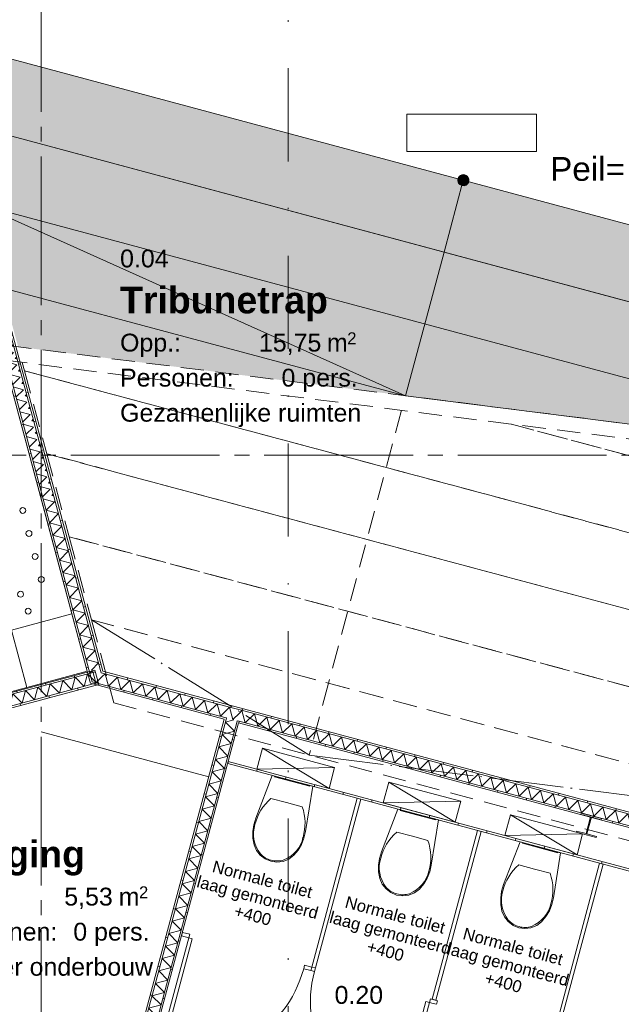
# Model space of a CAD drawing. Header units: millimetres. Extents: x 10 to 584, y 10 to 831.
# Tile 20 of 79: x 221 to 261, y 402 to 468. Entities that reach past the tile are written whole.
import ezdxf
from ezdxf.xclip import XClip

# ---------------------------------------------------------------- set-up
doc = ezdxf.new("R2010")
doc.units = ezdxf.units.MM
doc.header["$MEASUREMENT"] = 0
doc.header["$XCLIPFRAME"] = 0
for name, pattern in [('B0204', [13, 10, -1, 1, -1]), ('B0302', [12.51, 6.26, -3.125, 0, -3.125]), ('B0304', [6, 5, -0.5, 0, -0.5]), ('B0701', [2.3412, 1.56, -0.7812])]:
    doc.linetypes.add(name, pattern=pattern)
for name, color, linetype in [('22 NC Binnenwanden', 7, 'Continuous'), ('22 NC Binnenwanden Doorsnede-arcering', 7, 'Continuous'), ('22 NC Binnenwanden Laagscheidingslijnen', 7, 'Continuous'), ('22 NC Binnenwanden Ramen', 7, 'Continuous'), ('24 Trappen', 7, 'Continuous'), ('24 Trappen 2D arcering', 7, 'Continuous'), ('24 Trappen Afdek-arcering', 7, 'Continuous'), ('28 Draagconstructies', 7, 'Continuous'), ('28 Draagconstructies Doorsnede-arcering', 7, 'Continuous'), ('73 Keuken', 7, 'Continuous'), ('73 Keuken Ramen', 7, 'Continuous'), ('74 Sanitair', 7, 'Continuous'), ('82 Interieur', 7, 'Continuous'), ('A Lijn doorsnede', 7, 'Continuous'), ('A Stramien', 7, 'Continuous'), ('Info Algemeen', 7, 'Continuous'), ('New_Tekst_dim 1_ 50_100', 7, 'Continuous'), ('Tekst_dim 1_ 50_100', 7, 'Continuous'), ('Z Ruimtefuncties', 7, 'Continuous')]:
    doc.layers.add(name, color=color, linetype=linetype)
doc.styles.add('GENERATED_STYLE_1', font='txt')
doc.styles.add('GENERATED_STYLE_2', font='txt')
pattern_1 = [(255, (78, 259.1879), (-1.931852, 0.517638), [])]
pattern_2 = [(195, (78, 259.1879), (-0.517638, 1.931852), [])]
pattern_3 = [(15, (217.5677, 452.8075), (-0.51764, 1.93185), [])]
pattern_4 = [(165, (78, 259.1879), (0.517638, 1.931852), [])]
pattern_5 = [(165, (78, 259.1879), (0.517638, 1.931852), [])]
pattern_6 = [(105, (78, 259.1879), (1.931852, 0.517638), [])]

# ---------------------------------------------------------------- blocks, each defined once
blk = doc.blocks.new('*X321')
at = {"layer": '22 NC Binnenwanden Doorsnede-arcering', "color": 7, "linetype": 'Continuous', "lineweight": 0}
for q in [(225.272, 424.537), (225.617, 424.151)]:
    blk.add_line((225.462, 424.727), q, dxfattribs=at)
blk = doc.blocks.new('*X325')
at = {"layer": '22 NC Binnenwanden Doorsnede-arcering', "color": 7, "linetype": 'Continuous', "lineweight": 0}
for p, q in [((235.5, 422.038), (235.326, 421.863)), ((235.5, 422.038), (235.725, 421.201)), ((236.337, 421.813), (235.725, 421.201)), ((236.337, 421.813), (236.561, 420.977)), ((237.174, 421.589), (236.561, 420.977)), ((237.174, 421.589), (237.398, 420.753)), ((238.01, 421.365), (237.398, 420.753)), ((238.01, 421.365), (238.234, 420.529)), ((238.847, 421.141), (238.234, 420.529)), ((238.847, 421.141), (239.071, 420.304)), ((239.683, 420.917), (239.071, 420.304)), ((239.683, 420.917), (239.907, 420.08)), ((240.52, 420.693), (239.907, 420.08)), ((240.52, 420.693), (240.744, 419.856)), ((241.356, 420.469), (240.744, 419.856)), ((241.356, 420.469), (241.58, 419.632)), ((242.193, 420.244), (241.58, 419.632)), ((242.193, 420.244), (242.417, 419.408)), ((243.029, 420.02), (242.417, 419.408)), ((243.029, 420.02), (243.253, 419.184)), ((243.866, 419.796), (243.253, 419.184)), ((243.866, 419.796), (244.09, 418.96)), ((244.702, 419.572), (244.09, 418.96)), ((244.702, 419.572), (244.926, 418.735)), ((245.539, 419.348), (244.926, 418.735)), ((245.539, 419.348), (245.763, 418.511)), ((246.375, 419.124), (245.763, 418.511)), ((246.375, 419.124), (246.599, 418.287)), ((247.212, 418.9), (246.599, 418.287)), ((247.212, 418.9), (247.436, 418.063)), ((248.048, 418.675), (247.436, 418.063)), ((248.048, 418.675), (248.272, 417.839)), ((248.885, 418.451), (248.272, 417.839)), ((248.885, 418.451), (249.109, 417.615)), ((249.721, 418.227), (249.109, 417.615)), ((249.721, 418.227), (249.945, 417.391)), ((250.558, 418.003), (249.945, 417.391)), ((250.558, 418.003), (250.782, 417.166)), ((251.394, 417.779), (250.782, 417.166)), ((251.394, 417.779), (251.618, 416.942)), ((252.231, 417.555), (251.618, 416.942)), ((252.231, 417.555), (252.455, 416.718)), ((253.067, 417.331), (252.455, 416.718)), ((253.067, 417.331), (253.291, 416.494)), ((253.904, 417.106), (253.291, 416.494)), ((253.904, 417.106), (254.128, 416.27)), ((254.74, 416.882), (254.128, 416.27)), ((254.74, 416.882), (254.965, 416.046)), ((255.577, 416.658), (254.965, 416.046)), ((255.577, 416.658), (255.801, 415.822)), ((256.413, 416.434), (255.801, 415.822)), ((256.413, 416.434), (256.638, 415.597)), ((257.25, 416.21), (256.638, 415.597)), ((257.25, 416.21), (257.474, 415.373)), ((258.086, 415.986), (257.474, 415.373)), ((258.086, 415.986), (258.311, 415.149)), ((258.923, 415.762), (258.311, 415.149)), ((258.923, 415.762), (259.147, 414.925)), ((259.759, 415.537), (259.147, 414.925)), ((259.759, 415.537), (259.984, 414.701)), ((260.596, 415.313), (259.984, 414.701)), ((260.596, 415.313), (260.82, 414.477)), ((261.432, 415.089), (260.82, 414.477)), ((261.432, 415.089), (261.657, 414.253)), ((262.269, 414.865), (261.657, 414.253)), ((262.269, 414.865), (262.493, 414.028)), ((263.106, 414.641), (262.493, 414.028)), ((263.106, 414.641), (263.33, 413.804)), ((263.942, 414.417), (263.33, 413.804)), ((263.942, 414.417), (264.166, 413.58)), ((264.779, 414.193), (264.166, 413.58)), ((264.779, 414.193), (265.003, 413.356)), ((265.615, 413.968), (265.003, 413.356)), ((265.615, 413.968), (265.839, 413.132)), ((266.452, 413.744), (265.839, 413.132)), ((266.452, 413.744), (266.676, 412.908)), ((267.288, 413.52), (266.676, 412.908)), ((267.288, 413.52), (267.512, 412.684)), ((268.125, 413.296), (267.512, 412.684)), ((268.125, 413.296), (268.349, 412.459)), ((268.961, 413.072), (268.349, 412.459)), ((268.961, 413.072), (269.185, 412.235)), ((269.798, 412.848), (269.185, 412.235)), ((269.798, 412.848), (270.022, 412.011)), ((270.634, 412.623), (270.022, 412.011)), ((270.634, 412.623), (270.858, 411.787)), ((271.471, 412.399), (270.858, 411.787)), ((271.471, 412.399), (271.695, 411.563)), ((272.307, 412.175), (271.695, 411.563)), ((272.307, 412.175), (272.531, 411.339)), ((273.144, 411.951), (272.531, 411.339)), ((273.144, 411.951), (273.368, 411.115)), ((273.98, 411.727), (273.368, 411.115)), ((273.98, 411.727), (274.204, 410.89)), ((274.817, 411.503), (274.204, 410.89)), ((274.817, 411.503), (275.041, 410.666)), ((275.653, 411.279), (275.041, 410.666)), ((275.653, 411.279), (275.877, 410.442)), ((276.49, 411.054), (275.877, 410.442)), ((276.49, 411.054), (276.714, 410.218)), ((277.079, 410.583), (276.714, 410.218))]:
    blk.add_line(p, q, dxfattribs=at)
blk = doc.blocks.new('*X326')
at = {"layer": '22 NC Binnenwanden Doorsnede-arcering', "color": 7, "linetype": 'Continuous', "lineweight": 0}
for p, q in [((234.664, 422.262), (234.653, 422.251)), ((234.664, 422.262), (234.888, 421.425)), ((235.326, 421.863), (234.888, 421.425))]:
    blk.add_line(p, q, dxfattribs=at)
blk = doc.blocks.new('*X327')
at = {"layer": '22 NC Binnenwanden Doorsnede-arcering', "color": 7, "linetype": 'Continuous', "lineweight": 0}
for p, q in [((226.299, 424.503), (226.109, 424.313)), ((226.299, 424.503), (226.523, 423.667)), ((227.135, 424.279), (226.523, 423.667)), ((227.135, 424.279), (227.359, 423.442)), ((227.972, 424.055), (227.359, 423.442)), ((227.972, 424.055), (228.196, 423.218)), ((228.808, 423.831), (228.196, 423.218)), ((228.808, 423.831), (229.033, 422.994)), ((229.645, 423.607), (229.033, 422.994)), ((229.645, 423.607), (229.869, 422.77)), ((230.481, 423.382), (229.869, 422.77)), ((230.481, 423.382), (230.706, 422.546)), ((231.318, 423.158), (230.706, 422.546)), ((231.318, 423.158), (231.542, 422.322)), ((232.154, 422.934), (231.542, 422.322)), ((232.154, 422.934), (232.379, 422.098)), ((232.991, 422.71), (232.379, 422.098)), ((232.991, 422.71), (233.215, 421.873)), ((233.827, 422.486), (233.215, 421.873)), ((233.827, 422.486), (234.052, 421.649)), ((234.653, 422.251), (234.052, 421.649))]:
    blk.add_line(p, q, dxfattribs=at)
blk = doc.blocks.new('*X328')
at = {"layer": '22 NC Binnenwanden Doorsnede-arcering', "color": 7, "linetype": 'Continuous', "lineweight": 0}
for p in [(226.109, 424.313), (225.617, 424.151)]:
    blk.add_line(p, (225.686, 423.891), dxfattribs=at)
blk = doc.blocks.new('*X333')
at = {"layer": '22 NC Binnenwanden Doorsnede-arcering', "color": 7, "linetype": 'Continuous', "lineweight": 0}
for p, q in [((222.93, 436.08), (222.338, 435.487)), ((223.174, 435.263), (222.338, 435.487)), ((223.174, 435.263), (222.562, 434.651)), ((223.399, 434.427), (222.562, 434.651)), ((223.399, 434.427), (222.786, 433.814)), ((223.623, 433.59), (222.786, 433.814)), ((223.623, 433.59), (223.01, 432.978)), ((223.847, 432.754), (223.01, 432.978)), ((223.847, 432.754), (223.235, 432.141)), ((224.071, 431.917), (223.235, 432.141)), ((224.071, 431.917), (223.459, 431.305)), ((224.295, 431.081), (223.459, 431.305)), ((224.295, 431.081), (223.683, 430.468)), ((224.519, 430.244), (223.683, 430.468)), ((224.519, 430.244), (223.907, 429.632)), ((224.743, 429.408), (223.907, 429.632)), ((224.743, 429.408), (224.131, 428.795)), ((224.968, 428.571), (224.131, 428.795)), ((224.968, 428.571), (224.355, 427.959)), ((225.192, 427.735), (224.355, 427.959)), ((225.192, 427.735), (224.579, 427.122)), ((225.416, 426.898), (224.579, 427.122)), ((225.416, 426.898), (224.804, 426.286)), ((225.64, 426.062), (224.804, 426.286)), ((225.64, 426.062), (225.028, 425.449)), ((225.864, 425.225), (225.028, 425.449)), ((225.864, 425.225), (225.387, 424.748))]:
    blk.add_line(p, q, dxfattribs=at)
blk = doc.blocks.new('*X334')
at = {"layer": '22 NC Binnenwanden Doorsnede-arcering', "color": 7, "linetype": 'Continuous', "lineweight": 0}
for p, q in [((214.165, 467.706), (213.802, 467.343)), ((214.527, 467.537), (214.427, 467.438)), ((214.563, 467.401), (214.427, 467.438)), ((214.539, 467.019), (213.839, 467.207)), ((214.539, 467.019), (214.026, 466.506)), ((214.751, 466.701), (214.651, 466.601)), ((214.764, 466.183), (214.063, 466.371)), ((214.764, 466.183), (214.251, 465.67)), ((214.787, 466.565), (214.651, 466.601)), ((214.988, 465.346), (214.287, 465.534)), ((214.988, 465.346), (214.475, 464.833)), ((214.975, 465.864), (214.876, 465.765)), ((215.011, 465.728), (214.876, 465.765)), ((215.212, 464.51), (214.511, 464.698)), ((215.199, 465.028), (215.1, 464.928)), ((215.236, 464.892), (215.1, 464.928)), ((215.212, 464.51), (214.699, 463.997)), ((215.423, 464.191), (215.324, 464.092)), ((215.46, 464.055), (215.324, 464.092)), ((215.436, 463.673), (214.735, 463.861)), ((215.436, 463.673), (214.923, 463.16)), ((215.647, 463.355), (215.548, 463.255)), ((215.66, 462.837), (214.959, 463.025)), ((215.66, 462.837), (215.147, 462.324)), ((215.684, 463.219), (215.548, 463.255)), ((215.884, 462), (215.184, 462.188)), ((215.884, 462), (215.371, 461.487)), ((215.872, 462.518), (215.772, 462.419)), ((215.908, 462.382), (215.772, 462.419)), ((216.108, 461.164), (215.408, 461.352)), ((216.096, 461.681), (215.996, 461.582)), ((216.132, 461.546), (215.996, 461.582)), ((216.108, 461.164), (215.595, 460.651)), ((216.32, 460.845), (216.22, 460.746)), ((216.356, 460.709), (216.22, 460.746)), ((216.333, 460.327), (215.632, 460.515)), ((216.333, 460.327), (215.82, 459.814)), ((216.544, 460.008), (216.445, 459.909)), ((216.557, 459.491), (215.856, 459.679)), ((216.557, 459.491), (216.044, 458.978)), ((216.58, 459.873), (216.445, 459.909)), ((216.781, 458.654), (216.08, 458.842)), ((216.768, 459.172), (216.669, 459.073)), ((216.805, 459.036), (216.669, 459.073)), ((216.781, 458.654), (216.268, 458.141)), ((217.005, 457.818), (216.304, 458.006)), ((216.992, 458.335), (216.893, 458.236)), ((217.029, 458.2), (216.893, 458.236)), ((217.005, 457.818), (216.492, 457.305)), ((217.216, 457.499), (217.117, 457.4)), ((217.253, 457.363), (217.117, 457.4)), ((217.229, 456.981), (216.528, 457.169)), ((217.229, 456.981), (216.716, 456.468)), ((217.453, 456.145), (216.753, 456.332)), ((217.453, 456.145), (216.94, 455.632)), ((217.441, 456.662), (217.341, 456.563)), ((217.477, 456.527), (217.341, 456.563)), ((217.677, 455.308), (216.977, 455.496)), ((217.665, 455.826), (217.565, 455.726)), ((217.701, 455.69), (217.565, 455.726)), ((217.677, 455.308), (217.164, 454.795)), ((217.889, 454.989), (217.79, 454.89)), ((217.925, 454.854), (217.79, 454.89)), ((217.902, 454.472), (217.201, 454.659)), ((217.902, 454.472), (217.389, 453.959)), ((218.113, 454.153), (218.014, 454.053)), ((218.149, 454.017), (218.014, 454.053)), ((218.126, 453.635), (217.425, 453.823)), ((218.126, 453.635), (217.613, 453.122)), ((218.35, 452.799), (217.649, 452.986)), ((218.35, 452.799), (217.837, 452.286)), ((218.337, 453.316), (218.238, 453.217)), ((218.374, 453.181), (218.238, 453.217)), ((218.574, 451.962), (217.873, 452.15)), ((218.561, 452.48), (218.462, 452.38)), ((218.598, 452.344), (218.462, 452.38)), ((218.574, 451.962), (218.061, 451.449)), ((218.785, 451.643), (218.686, 451.544)), ((218.822, 451.508), (218.686, 451.544)), ((218.798, 451.126), (218.097, 451.313)), ((218.798, 451.126), (218.285, 450.613)), ((219.01, 450.807), (218.91, 450.707)), ((219.022, 450.289), (218.322, 450.477)), ((219.022, 450.289), (218.509, 449.776)), ((219.046, 450.671), (218.91, 450.707)), ((219.246, 449.453), (218.546, 449.64)), ((219.246, 449.453), (218.733, 448.94)), ((219.234, 449.97), (219.134, 449.871)), ((219.27, 449.834), (219.134, 449.871)), ((219.471, 448.616), (218.77, 448.804)), ((219.458, 449.134), (219.359, 449.034)), ((219.494, 448.998), (219.359, 449.034)), ((219.471, 448.616), (218.958, 448.103)), ((219.682, 448.297), (219.583, 448.198)), ((219.718, 448.161), (219.583, 448.198)), ((219.695, 447.78), (218.994, 447.967)), ((219.695, 447.78), (219.182, 447.267)), ((219.906, 447.461), (219.807, 447.361)), ((219.919, 446.943), (219.218, 447.131)), ((219.919, 446.943), (219.406, 446.43)), ((219.943, 447.325), (219.807, 447.361)), ((220.143, 446.107), (219.442, 446.294)), ((220.143, 446.107), (219.63, 445.594)), ((220.13, 446.624), (220.031, 446.525)), ((220.167, 446.488), (220.031, 446.525)), ((220.367, 445.27), (219.666, 445.458)), ((220.354, 445.788), (220.255, 445.688)), ((220.391, 445.652), (220.255, 445.688)), ((220.367, 445.27), (219.854, 444.757)), ((220.579, 444.951), (220.479, 444.852)), ((220.615, 444.815), (220.479, 444.852)), ((220.591, 444.434), (219.891, 444.621)), ((220.591, 444.434), (220.078, 443.921)), ((220.803, 444.115), (220.703, 444.015)), ((220.815, 443.597), (220.115, 443.785)), ((220.815, 443.597), (220.302, 443.084)), ((220.839, 443.979), (220.703, 444.015)), ((221.04, 442.76), (220.339, 442.948)), ((221.027, 443.278), (220.928, 443.179)), ((221.063, 443.142), (220.928, 443.179)), ((221.04, 442.76), (220.527, 442.247)), ((221.251, 442.442), (221.152, 442.342)), ((221.287, 442.306), (221.152, 442.342)), ((221.264, 441.924), (220.563, 442.112)), ((221.264, 441.924), (220.751, 441.411)), ((221.475, 441.605), (221.376, 441.506)), ((221.512, 441.469), (221.376, 441.506)), ((221.488, 441.087), (220.787, 441.275)), ((221.488, 441.087), (220.975, 440.574)), ((221.712, 440.251), (221.011, 440.439)), ((221.712, 440.251), (221.199, 439.738)), ((221.699, 440.769), (221.6, 440.669)), ((221.736, 440.633), (221.6, 440.669)), ((221.936, 439.414), (221.235, 439.602)), ((221.923, 439.932), (221.824, 439.833)), ((221.96, 439.796), (221.824, 439.833)), ((221.936, 439.414), (221.423, 438.901)), ((222.148, 439.096), (222.048, 438.996)), ((222.184, 438.96), (222.048, 438.996)), ((222.16, 438.578), (221.46, 438.766)), ((222.16, 438.578), (221.647, 438.065)), ((222.372, 438.259), (222.272, 438.16)), ((222.408, 438.123), (222.272, 438.16)), ((222.384, 437.741), (221.684, 437.929)), ((222.384, 437.741), (221.871, 437.228)), ((222.609, 436.905), (221.908, 437.093)), ((222.609, 436.905), (222.096, 436.392)), ((222.596, 437.423), (222.497, 437.323)), ((222.632, 437.287), (222.497, 437.323)), ((222.833, 436.068), (222.132, 436.256)), ((222.82, 436.586), (222.721, 436.487)), ((222.856, 436.45), (222.721, 436.487)), ((222.833, 436.068), (222.813, 436.048))]:
    blk.add_line(p, q, dxfattribs=at)
blk = doc.blocks.new('*X335')
at = {"layer": '22 NC Binnenwanden Doorsnede-arcering', "color": 7, "linetype": 'Continuous', "lineweight": 0}
blk.add_line((234.955, 421.407), (234.713, 421.343), dxfattribs=at)
blk = doc.blocks.new('*X336')
at = {"layer": '22 NC Binnenwanden Doorsnede-arcering', "color": 7, "linetype": 'Continuous', "lineweight": 0}
for p, q in [((234.713, 421.343), (234.387, 421.255)), ((234.999, 420.643), (234.387, 421.255)), ((234.999, 420.643), (234.162, 420.419)), ((234.775, 419.806), (234.162, 420.419)), ((234.775, 419.806), (233.938, 419.582)), ((234.551, 418.97), (233.714, 418.746)), ((234.551, 418.97), (233.938, 419.582)), ((234.327, 418.133), (233.714, 418.746)), ((234.327, 418.133), (233.49, 417.909)), ((234.102, 417.297), (233.49, 417.909)), ((234.102, 417.297), (233.266, 417.073)), ((233.878, 416.46), (233.266, 417.073)), ((233.878, 416.46), (233.042, 416.236)), ((233.654, 415.624), (233.042, 416.236)), ((233.654, 415.624), (232.818, 415.4)), ((233.43, 414.787), (232.818, 415.4)), ((233.43, 414.787), (232.593, 414.563)), ((233.206, 413.951), (232.593, 414.563)), ((233.206, 413.951), (232.369, 413.727)), ((232.982, 413.114), (232.369, 413.727)), ((232.982, 413.114), (232.145, 412.89)), ((232.758, 412.278), (232.145, 412.89)), ((232.758, 412.278), (231.921, 412.053)), ((232.533, 411.441), (231.921, 412.053)), ((232.533, 411.441), (231.697, 411.217)), ((232.309, 410.605), (231.697, 411.217)), ((232.309, 410.605), (231.473, 410.38)), ((232.085, 409.768), (231.473, 410.38)), ((232.085, 409.768), (231.249, 409.544)), ((231.861, 408.932), (231.249, 409.544)), ((231.861, 408.932), (231.024, 408.707)), ((231.637, 408.095), (231.024, 408.707)), ((231.637, 408.095), (230.8, 407.871)), ((231.413, 407.259), (230.8, 407.871)), ((231.413, 407.259), (230.576, 407.034)), ((231.188, 406.422), (230.352, 406.198)), ((231.188, 406.422), (230.576, 407.034)), ((230.964, 405.585), (230.352, 406.198)), ((230.964, 405.585), (230.128, 405.361)), ((230.74, 404.749), (230.128, 405.361)), ((230.74, 404.749), (229.904, 404.525)), ((230.516, 403.912), (229.904, 404.525)), ((230.516, 403.912), (229.883, 403.743))]:
    blk.add_line(p, q, dxfattribs=at)
blk = doc.blocks.new('*X341')
at = {"layer": '22 NC Binnenwanden Doorsnede-arcering', "color": 7, "linetype": 'Continuous', "lineweight": 0}
for p, q in [((229.883, 403.743), (229.68, 403.688)), ((230.292, 403.076), (229.455, 402.852)), ((230.292, 403.076), (229.68, 403.688)), ((230.068, 402.239), (229.455, 402.852)), ((230.068, 402.239), (229.231, 402.015)), ((229.844, 401.403), (229.231, 402.015)), ((229.844, 401.403), (229.007, 401.179)), ((229.619, 400.566), (229.007, 401.179)), ((229.619, 400.566), (228.783, 400.342)), ((229.395, 399.73), (228.783, 400.342)), ((229.395, 399.73), (228.559, 399.506)), ((229.171, 398.893), (228.559, 399.506)), ((229.171, 398.893), (228.335, 398.669)), ((228.947, 398.057), (228.335, 398.669)), ((228.947, 398.057), (228.111, 397.833)), ((228.723, 397.22), (228.111, 397.833)), ((228.723, 397.22), (227.886, 396.996)), ((228.499, 396.384), (227.886, 396.996)), ((228.499, 396.384), (227.662, 396.16)), ((228.275, 395.547), (227.662, 396.16)), ((228.275, 395.547), (227.438, 395.323)), ((228.05, 394.711), (227.438, 395.323)), ((228.05, 394.711), (227.214, 394.487)), ((227.826, 393.874), (227.214, 394.487)), ((227.826, 393.874), (226.99, 393.65)), ((227.602, 393.038), (226.99, 393.65)), ((227.602, 393.038), (226.766, 392.814)), ((227.378, 392.201), (226.766, 392.814)), ((227.378, 392.201), (226.542, 391.977)), ((227.154, 391.365), (226.542, 391.977)), ((227.154, 391.365), (226.317, 391.141)), ((226.93, 390.528), (226.093, 390.304)), ((226.93, 390.528), (226.317, 391.141)), ((226.706, 389.692), (226.093, 390.304)), ((226.706, 389.692), (226.02, 389.508))]:
    blk.add_line(p, q, dxfattribs=at)
blk = doc.blocks.new('*X425')
at = {"layer": '22 NC Binnenwanden Doorsnede-arcering', "color": 7, "linetype": 'Continuous', "lineweight": 0}
for p, q in [((224.066, 423.427), (224.29, 424.263)), ((224.903, 423.651), (224.29, 424.263)), ((224.903, 423.651), (225.127, 424.488)), ((225.739, 423.875), (225.127, 424.488)), ((221.557, 422.754), (221.781, 423.591)), ((222.393, 422.979), (221.781, 423.591)), ((222.393, 422.979), (222.617, 423.815)), ((223.23, 423.203), (222.617, 423.815)), ((223.23, 423.203), (223.454, 424.039)), ((224.066, 423.427), (223.454, 424.039)), ((225.739, 423.875), (225.798, 424.093)), ((219.884, 422.306), (220.108, 423.143)), ((220.72, 422.53), (220.108, 423.143)), ((220.72, 422.53), (220.944, 423.367)), ((221.557, 422.754), (220.944, 423.367)), ((217.374, 421.634), (217.598, 422.47)), ((218.211, 421.858), (217.598, 422.47)), ((218.211, 421.858), (218.435, 422.694)), ((219.047, 422.082), (218.435, 422.694)), ((219.047, 422.082), (219.271, 422.919)), ((219.884, 422.306), (219.271, 422.919)), ((214.865, 420.961), (215.089, 421.798)), ((215.701, 421.185), (215.089, 421.798)), ((215.701, 421.185), (215.925, 422.022)), ((216.538, 421.41), (215.925, 422.022)), ((216.538, 421.41), (216.762, 422.246)), ((217.374, 421.634), (216.762, 422.246)), ((212.355, 420.289), (212.579, 421.125)), ((213.192, 420.513), (212.579, 421.125)), ((213.192, 420.513), (213.416, 421.35)), ((214.028, 420.737), (213.416, 421.35)), ((214.028, 420.737), (214.252, 421.574)), ((214.865, 420.961), (214.252, 421.574)), ((209.845, 419.616), (210.07, 420.453)), ((210.682, 419.841), (210.07, 420.453)), ((210.682, 419.841), (210.906, 420.677)), ((211.519, 420.065), (210.906, 420.677)), ((211.519, 420.065), (211.743, 420.901)), ((212.355, 420.289), (211.743, 420.901)), ((208.172, 419.168), (208.397, 420.005)), ((209.009, 419.392), (208.397, 420.005)), ((209.009, 419.392), (209.233, 420.229)), ((209.845, 419.616), (209.233, 420.229)), ((208.172, 419.168), (207.872, 419.468))]:
    blk.add_line(p, q, dxfattribs=at)
blk = doc.blocks.new('Drawing_2_2', base_point=(78, 259.188))
at = {"layer": '22 NC Binnenwanden Doorsnede-arcering', "linetype": 'Continuous', "lineweight": 0, "true_color": 0x000000}
h = blk.add_hatch(dxfattribs=at)
h.set_pattern_fill('930_Lijnen_vert_200_0002', color=18, style=0, pattern_type=2)
h.set_pattern_definition(pattern_3)
h.paths.add_polyline_path([(213.736, 467.591), (213.615, 467.558), (222.109, 435.86), (222.23, 435.892)])
h = blk.add_hatch(dxfattribs=at)
h.set_pattern_fill('930_Lijnen_vert_200_0002', color=18, style=0, pattern_type=2)
h.set_pattern_definition(pattern_3)
h.paths.add_polyline_path([(214.46, 467.785), (222.954, 436.086), (223.075, 436.118), (214.581, 467.817)])
h = blk.add_hatch(dxfattribs=at)
h.set_pattern_fill('930_Lijnen_vert_200_0002', color=18, style=0, pattern_type=2)
h.set_pattern_definition(pattern_2)
h.paths.add_polyline_path([(225.427, 423.96), (222.23, 435.892), (222.109, 435.86), (225.287, 423.998)])
h = blk.add_hatch(dxfattribs=at)
h.set_pattern_fill('930_Lijnen_vert_200_0002', color=18, style=0, pattern_type=2)
h.set_pattern_definition(pattern_2)
h.paths.add_polyline_path([(226.141, 424.675), (223.075, 436.118), (222.954, 436.086), (226.002, 424.712)])
h = blk.add_hatch(dxfattribs=at)
h.set_pattern_fill('930_Lijnen_vert_200_0002', color=18, style=0, pattern_type=2)
h.set_pattern_definition(pattern_6)
h.paths.add_polyline_path([(207.773, 419.838), (225.654, 424.629), (225.622, 424.75), (207.741, 419.958)])
h = blk.add_hatch(dxfattribs=at)
h.set_pattern_fill('930_Lijnen_vert_200_0002', color=18, style=0, pattern_type=2)
h.set_pattern_definition(pattern_1)
h.paths.add_polyline_path([(226.141, 424.675), (226.002, 424.712), (226.039, 424.573)])
h = blk.add_hatch(dxfattribs=at)
h.set_pattern_fill('930_Lijnen_vert_200_0002', color=18, style=0, pattern_type=2)
h.set_pattern_definition(pattern_1)
h.paths.add_polyline_path([(226.141, 424.675), (226.039, 424.573), (226.178, 424.535)])
h = blk.add_hatch(dxfattribs=at)
h.set_pattern_fill('930_Lijnen_vert_200_0002', color=18, style=0, pattern_type=2)
h.set_pattern_definition(pattern_1)
h.paths.add_polyline_path([(226.178, 424.535), (294.248, 406.296), (294.159, 406.449), (226.141, 424.675)])
h = blk.add_hatch(dxfattribs=at)
h.set_pattern_fill('930_Lijnen_vert_200_0002', color=18, style=0, pattern_type=2)
h.set_pattern_definition(pattern_6)
h.paths.add_polyline_path([(208, 418.993), (225.88, 423.784), (225.848, 423.904), (207.968, 419.113)])
h = blk.add_hatch(dxfattribs=at)
h.set_pattern_fill('930_Lijnen_vert_200_0002', color=18, style=0, pattern_type=2)
h.set_pattern_definition(pattern_1)
h.paths.add_polyline_path([(225.427, 423.96), (225.287, 423.998), (225.325, 423.858)])
h = blk.add_hatch(dxfattribs=at)
h.set_pattern_fill('930_Lijnen_vert_200_0002', color=18, style=0, pattern_type=2)
h.set_pattern_definition(pattern_1)
h.paths.add_polyline_path([(225.427, 423.96), (225.325, 423.858), (225.464, 423.821)])
h = blk.add_hatch(dxfattribs=at)
h.set_pattern_fill('930_Lijnen_vert_200_0002', color=18, style=0, pattern_type=2)
h.set_pattern_definition(pattern_1)
h.paths.add_polyline_path([(225.464, 423.821), (234.31, 421.451), (234.342, 421.572), (225.427, 423.96)])
h = blk.add_hatch(dxfattribs=at)
h.set_pattern_fill('930_Lijnen_vert_200_0002', color=18, style=0, pattern_type=2)
h.set_pattern_definition(pattern_4)
h.paths.add_polyline_path([(229.707, 403.79), (234.43, 421.418), (234.31, 421.451), (229.586, 403.822)])
h = blk.add_hatch(dxfattribs=at)
h.set_pattern_fill('930_Lijnen_vert_200_0002', color=18, style=0, pattern_type=2)
h.set_pattern_definition(pattern_4)
h.paths.add_polyline_path([(230.552, 403.564), (235.276, 421.192), (235.155, 421.224), (230.431, 403.596)])
h = blk.add_hatch(dxfattribs=at)
h.set_pattern_fill('930_Lijnen_vert_200_0002', color=18, style=0, pattern_type=2)
h.set_pattern_definition(pattern_1)
h.paths.add_polyline_path([(234.31, 421.451), (234.43, 421.418), (234.463, 421.539), (234.342, 421.572)])
h = blk.add_hatch(dxfattribs=at)
h.set_pattern_fill('930_Lijnen_vert_200_0002', color=18, style=0, pattern_type=2)
h.set_pattern_definition(pattern_1)
h.paths.add_polyline_path([(235.155, 421.224), (235.276, 421.192), (235.308, 421.313), (235.187, 421.345)])
h = blk.add_hatch(dxfattribs=at)
h.set_pattern_fill('930_Lijnen_vert_200_0002', color=18, style=0, pattern_type=2)
h.set_pattern_definition(pattern_1)
h.paths.add_polyline_path([(235.276, 421.192), (276.81, 410.063), (276.843, 410.183), (235.308, 421.313)])
h = blk.add_hatch(dxfattribs=at)
h.set_pattern_fill('930_Lijnen_vert_200_0002', color=18, style=0, pattern_type=2)
h.set_pattern_definition([(255, (78, 259.1879), (-1.931852, 0.517638), [])])
h.paths.add_polyline_path([(276.119, 407.483), (234.584, 418.612), (234.545, 418.467), (276.08, 407.338)])
h = blk.add_hatch(dxfattribs=at)
h.set_pattern_fill('930_Lijnen_vert_200_0002', color=18, style=0, pattern_type=2)
h.set_pattern_definition(pattern_5)
h.paths.add_polyline_path([(225.889, 389.543), (229.707, 403.79), (229.586, 403.822), (225.769, 389.575)])
h = blk.add_hatch(dxfattribs=at)
h.set_pattern_fill('930_Lijnen_vert_200_0002', color=18, style=0, pattern_type=2)
h.set_pattern_definition(pattern_5)
h.paths.add_polyline_path([(226.734, 389.316), (230.552, 403.564), (230.431, 403.596), (226.614, 389.349)])
at = {"layer": '24 Trappen 2D arcering', "linetype": 'Continuous', "lineweight": 0, "true_color": 0x99a3a6}
blk.add_hatch(color=253, dxfattribs=at).paths.add_polyline_path([(250.016, 457.773, 1), (250.74, 457.579, 1)])
at = {"layer": '24 Trappen Afdek-arcering', "linetype": 'Continuous', "lineweight": 0, "true_color": 0xffffff}
for points in [[(214.879, 467.188), (220.455, 446.477), (283.046, 438.57), (285.634, 448.229)], [(285.634, 448.229), (214.879, 467.188), (216.381, 461.609), (284.34, 443.399)], [(284.34, 443.399), (216.381, 461.609), (217.883, 456.03), (283.046, 438.57)], [(283.046, 438.57), (217.883, 456.03), (219.385, 450.451), (246.495, 443.187)], [(219.385, 450.451), (220.455, 446.477), (246.495, 443.187)]]:
    blk.add_hatch(color=7, dxfattribs=at).paths.add_polyline_path(points)
at = {"layer": '28 Draagconstructies Doorsnede-arcering', "linetype": 'Continuous', "lineweight": 0, "true_color": 0x000000}
h = blk.add_hatch(dxfattribs=at)
h.set_pattern_fill('515_Staal_0002', color=18, style=0, pattern_type=2)
h.set_pattern_definition([(300, (257.9647, 413.8482), (1.9486, 1.125), []), (300, (257.3152, 413.4732), (1.9486, 1.125), [])])
h.paths.add_polyline_path([(258.985, 414.952), (258.309, 415.133), (258.287, 415.051), (258.937, 414.877), (258.636, 413.756), (257.987, 413.93), (257.965, 413.848), (259.317, 413.486), (259.339, 413.568), (258.689, 413.742), (258.99, 414.863), (259.639, 414.688), (259.661, 414.771)])
at = {"layer": '22 NC Binnenwanden', "color": 1, "linetype": 'Continuous', "lineweight": 0, "flags": 128}
for points in [[(222.109, 435.86), (225.287, 423.998)], [(226.141, 424.675), (223.075, 436.118)], [(225.622, 424.75), (207.741, 419.958)], [(225.88, 423.784), (225.622, 424.75)], [(294.159, 406.449), (226.141, 424.675)], [(208, 418.993), (225.88, 423.784)], [(225.325, 423.858), (225.287, 423.998)], [(225.325, 423.858), (234.31, 421.451)], [(234.31, 421.451), (229.586, 403.822)], [(230.552, 403.564), (235.276, 421.192)], [(235.276, 421.192), (276.81, 410.063)], [(234.584, 418.612), (234.545, 418.467)], [(229.586, 403.822), (225.769, 389.575)], [(226.734, 389.316), (230.552, 403.564)]]:
    blk.add_lwpolyline(points, dxfattribs=at)
at = {"layer": '22 NC Binnenwanden', "color": 9, "linetype": 'Continuous', "lineweight": 0, "flags": 128}
for points in [[(234.545, 418.467), (276.08, 407.338)], [(276.119, 407.483), (234.584, 418.612)]]:
    blk.add_lwpolyline(points, dxfattribs=at)
at = {"layer": '22 NC Binnenwanden Laagscheidingslijnen', "color": 9, "linetype": 'Continuous', "lineweight": 0}
for p, q in [((213.736, 467.591), (222.23, 435.892)), ((214.46, 467.785), (222.954, 436.086)), ((225.202, 424.797), (222.23, 435.892)), ((226.002, 424.712), (222.954, 436.086)), ((207.773, 419.838), (225.654, 424.629)), ((225.202, 424.797), (225.427, 423.96)), ((225.202, 424.797), (225.427, 423.96)), ((226.002, 424.712), (226.039, 424.573)), ((226.002, 424.712), (226.039, 424.573)), ((234.657, 422.264), (226.039, 424.573)), ((207.968, 419.113), (225.848, 423.904)), ((234.342, 421.572), (225.427, 423.96)), ((235.381, 422.069), (234.657, 422.264)), ((277.158, 410.876), (235.381, 422.069)), ((229.707, 403.79), (234.43, 421.418)), ((230.431, 403.596), (235.155, 421.224)), ((234.463, 421.539), (234.342, 421.572)), ((234.463, 421.539), (234.43, 421.418)), ((234.463, 421.539), (234.43, 421.418)), ((235.155, 421.224), (235.187, 421.345)), ((235.155, 421.224), (235.187, 421.345)), ((235.308, 421.313), (235.187, 421.345)), ((276.843, 410.183), (235.308, 421.313)), ((225.889, 389.543), (229.707, 403.79)), ((226.614, 389.349), (230.431, 403.596))]:
    blk.add_line(p, q, dxfattribs=at)
at = {"layer": '22 NC Binnenwanden Ramen', "color": 1, "linetype": 'Continuous', "lineweight": 0}
for p, q in [((213.615, 467.558), (222.109, 435.86)), ((223.075, 436.118), (214.581, 467.817))]:
    blk.add_line(p, q, dxfattribs=at)
at = {"layer": '24 Trappen', "color": 9, "linetype": 'Continuous', "lineweight": 0}
for p, q in [((285.634, 448.229), (214.879, 467.188)), ((285.634, 448.229), (214.879, 467.188)), ((216.381, 461.609), (284.34, 443.399)), ((284.34, 443.399), (216.381, 461.609)), ((250.378, 457.676), (249.084, 452.846)), ((217.883, 456.03), (283.046, 438.57)), ((283.046, 438.57), (217.883, 456.03)), ((217.883, 456.03), (246.495, 443.187)), ((249.084, 452.846), (246.495, 443.187)), ((219.385, 450.451), (246.495, 443.187)), ((246.495, 443.187), (219.385, 450.451)), ((246.495, 443.187), (283.046, 438.57))]:
    blk.add_line(p, q, dxfattribs=at)
at = {"layer": '24 Trappen', "color": 9, "linetype": 'B0701', "lineweight": 0}
for p, q in [((284.047, 438.443), (219.454, 446.603)), ((283.786, 437.468), (219.734, 445.56)), ((220.736, 445.433), (220.887, 444.873)), ((220.887, 444.873), (280.458, 428.911)), ((220.887, 444.873), (222.389, 439.294)), ((280.458, 428.911), (220.887, 444.873)), ((246.234, 442.212), (241.319, 423.869)), ((253.613, 441.28), (281.752, 433.74)), ((281.752, 433.74), (253.613, 441.28)), ((222.389, 439.294), (279.164, 424.081)), ((222.389, 439.294), (223.89, 433.715)), ((279.164, 424.081), (222.389, 439.294)), ((223.89, 433.715), (277.869, 419.251)), ((223.89, 433.715), (225.392, 428.136)), ((277.869, 419.251), (223.89, 433.715)), ((225.392, 428.136), (276.575, 414.422)), ((276.575, 414.422), (225.392, 428.136)), ((225.392, 428.136), (226.894, 422.557)), ((241.319, 423.869), (240.025, 419.039)), ((226.894, 422.557), (275.281, 409.592))]:
    blk.add_line(p, q, dxfattribs=at)
at = {"layer": '24 Trappen', "color": 9, "linetype": 'B0304', "lineweight": 0}
for p, q in [((225.392, 428.136), (240.025, 419.039)), ((240.025, 419.039), (276.575, 414.422))]:
    blk.add_line(p, q, dxfattribs=at)
at = {"layer": '24 Trappen', "color": 9, "linetype": 'Continuous', "lineweight": 0, "flags": 128}
blk.add_lwpolyline([(250.016, 457.773, 1), (250.74, 457.579, 1)], format="xyb", close=True, dxfattribs=at)
at = {"layer": '28 Draagconstructies', "color": 9, "linetype": 'Continuous', "lineweight": 0, "flags": 128}
blk.add_lwpolyline([(258.985, 414.952), (258.309, 415.133), (258.287, 415.051), (258.937, 414.877), (258.636, 413.756), (257.987, 413.93), (257.965, 413.848), (259.317, 413.486), (259.339, 413.568), (258.689, 413.742), (258.99, 414.863), (259.639, 414.688), (259.661, 414.771)], close=True, dxfattribs=at)
at = {"layer": '74 Sanitair', "color": 1, "linetype": 'Continuous', "lineweight": 0}
for p, q in [((236.885, 419.495), (241.354, 416.798)), ((236.51, 418.094), (241.729, 418.199)), ((245.364, 417.223), (249.833, 414.526)), ((238.5, 415.84), (237.448, 416.122)), ((239.552, 415.558), (238.5, 415.84)), ((244.989, 415.822), (250.208, 415.927)), ((253.552, 415.029), (258.022, 412.332)), ((245.9, 413.857), (246.952, 413.575)), ((253.177, 413.628), (258.397, 413.732)), ((246.952, 413.575), (248.004, 413.293)), ((254.11, 411.657), (255.162, 411.375)), ((255.162, 411.375), (256.215, 411.093)), ((248.102, 402.411), (248.166, 402.653)), ((248.343, 402.347), (248.102, 402.411)), ((248.166, 402.653), (248.408, 402.588)), ((248.408, 402.588), (248.649, 402.523)), ((248.649, 402.523), (248.585, 402.282)), ((248.585, 402.282), (248.343, 402.347))]:
    blk.add_line(p, q, dxfattribs=at)
at = {"layer": '74 Sanitair', "color": 1, "linetype": 'Continuous', "lineweight": 0, "flags": 128}
for points in [[(236.885, 419.495), (241.729, 418.199), (241.354, 416.798), (236.51, 418.094)], [(236.229, 413.908), (236.236, 413.456), (236.313, 413.01), (236.476, 412.629), (236.731, 412.303), (237.06, 412.052), (237.443, 411.893), (237.853, 411.839), (238.264, 411.892), (238.648, 412.048), (238.979, 412.296), (239.269, 412.643), (239.502, 413.031), (239.671, 413.451), (239.773, 413.892), (240.254, 416.937), (237.53, 417.667), (236.424, 414.79), (236.292, 414.357)], [(240.08, 416.984), (237.704, 417.621), (237.691, 417.572), (240.067, 416.936)], [(245.364, 417.223), (250.208, 415.927), (249.833, 414.526), (244.989, 415.822)], [(243.239, 416.138), (243.48, 416.073), (240.439, 404.723), (240.198, 404.788)], [(247.954, 410.767), (247.721, 410.378), (247.431, 410.031), (247.1, 409.783), (246.716, 409.627), (246.305, 409.575), (245.894, 409.628), (245.512, 409.787), (245.183, 410.038), (244.928, 410.365), (244.765, 410.745), (244.688, 411.191), (244.68, 411.644), (244.744, 412.092), (244.876, 412.525), (245.982, 415.402), (248.706, 414.673), (248.225, 411.628), (248.123, 411.187)], [(246.156, 415.356), (248.532, 414.719), (248.519, 414.671), (246.143, 415.308)], [(253.552, 415.029), (258.397, 413.732), (258.022, 412.332), (253.177, 413.628)], [(251.328, 413.97), (251.57, 413.905), (248.529, 402.556), (248.287, 402.62)], [(256.164, 408.567), (255.931, 408.179), (255.641, 407.831), (255.31, 407.583), (254.926, 407.427), (254.515, 407.375), (254.105, 407.428), (253.722, 407.587), (253.393, 407.838), (253.138, 408.165), (252.975, 408.545), (252.898, 408.991), (252.891, 409.444), (252.954, 409.892), (253.086, 410.325), (254.193, 413.203), (256.916, 412.473), (256.435, 409.428), (256.333, 408.987)], [(254.366, 413.156), (256.742, 412.519), (256.729, 412.471), (254.353, 413.108)], [(259.539, 411.77), (259.78, 411.705), (256.739, 400.356), (256.498, 400.42)], [(231.922, 406.746), (231.987, 406.988), (231.504, 407.117), (231.44, 406.876)], [(240.133, 404.546), (240.198, 404.788), (239.715, 404.917), (239.65, 404.676)], [(240.133, 404.546), (240.198, 404.788), (240.439, 404.723), (240.374, 404.482)]]:
    blk.add_lwpolyline(points, close=True, dxfattribs=at)
at = {"layer": '74 Sanitair', "color": 2, "linetype": 'Continuous', "lineweight": 0, "flags": 128}
for points in [[(231.922, 406.746), (229.852, 399.019), (230.093, 398.954), (232.164, 406.682)], [(248.102, 402.411), (246.031, 394.684), (245.79, 394.749), (247.86, 402.476)]]:
    blk.add_lwpolyline(points, close=True, dxfattribs=at)
at = {"layer": '74 Sanitair', "color": 2, "linetype": 'Continuous', "lineweight": 0}
for centre, start, end in [((231.922, 406.746), 255, 345), ((248.102, 402.411), 165, 255)]:
    blk.add_arc(centre, 8, start, end, dxfattribs=at)
at = {"layer": '74 Sanitair', "color": 1, "linetype": 'Continuous', "lineweight": 0}
for centre, major_axis, start_param, end_param in [((240.506, 413.355), (-4.108, 1.101), 5.753781, 6.306801), ((235.52, 414.691), (-4.108, 1.101), 3.117975, 3.670995), ((238.822, 413.586), (-2.481, 0.665), 6.227454, 7.128043), ((248.958, 411.091), (-4.108, 1.101), 5.753783, 6.306803), ((237.094, 414.049), (-2.481, 0.665), 2.296732, 3.19732), ((243.972, 412.427), (-4.108, 1.101), 3.117977, 3.670997), ((237.784, 413.135), (-1.338, 0.359), 0.938292, 1.564936), ((237.768, 413.14), (-1.338, 0.359), 1.576657, 2.203301), ((247.274, 411.321), (-2.481, 0.665), 6.227458, 7.128046), ((245.546, 411.784), (-2.481, 0.665), 2.296735, 3.197324), ((257.169, 408.891), (-4.108, 1.101), 5.753783, 6.306803), ((252.183, 410.227), (-4.108, 1.101), 3.117977, 3.670997), ((246.236, 410.871), (-1.338, 0.359), 0.938292, 1.564935), ((246.22, 410.875), (-1.338, 0.359), 1.576657, 2.203301), ((255.485, 409.121), (-2.481, 0.665), 6.227458, 7.128046), ((253.756, 409.584), (-2.481, 0.665), 2.296735, 3.197324), ((254.446, 408.671), (-1.338, 0.359), 0.938292, 1.564935), ((254.43, 408.675), (-1.338, 0.359), 1.576657, 2.203301)]:
    blk.add_ellipse(centre, major_axis=major_axis, ratio=0.875546, start_param=start_param, end_param=end_param, dxfattribs=at)
at = {"layer": '82 Interieur', "color": 1, "linetype": 'Continuous', "lineweight": 0}
blk.add_line((222, 420.592), (233.282, 417.578), dxfattribs=at)
at = {"layer": '82 Interieur', "color": 1, "linetype": 'Continuous', "lineweight": 0, "flags": 128}
for points in [[(220.006, 427.441), (209.375, 467.119), (213.441, 468.208), (224.073, 428.53)], [(206.483, 423.817), (220.006, 427.441), (221.042, 423.577), (207.519, 419.954)]]:
    blk.add_lwpolyline(points, close=True, dxfattribs=at)
at = {"layer": '82 Interieur', "color": 9, "linetype": 'Continuous', "lineweight": 0, "flags": 128}
blk.add_lwpolyline([(221.042, 423.577), (220.006, 427.441), (224.073, 428.53), (225.108, 424.667)], close=True, dxfattribs=at)
at = {"layer": '82 Interieur', "color": 94, "linetype": 'Continuous', "lineweight": 0}
for centre in [(220.771, 435.476), (221.185, 433.93), (221.599, 432.385), (222.013, 430.84), (220.622, 429.846), (221.129, 428.711)]:
    blk.add_circle(centre, 0.2, dxfattribs=at)
at = {"layer": 'A Lijn doorsnede', "color": 9, "linetype": 'B0302', "lineweight": 0}
blk.add_line((238.611, 231.965), (238.611, 783.133), dxfattribs=at)
at = {"layer": 'A Stramien', "color": 9, "linetype": 'B0204', "lineweight": 0}
for p, q in [((222, 784.271), (222, 233.204)), ((68, 439.188), (520.556, 439.188))]:
    blk.add_line(p, q, dxfattribs=at)
at = {"layer": 'New_Tekst_dim 1_ 50_100', "color": 9, "linetype": 'Continuous', "lineweight": 0}
for p, q in [((255.302, 462.116), (246.586, 462.116)), ((246.586, 462.116), (246.586, 459.602)), ((255.302, 459.602), (255.302, 462.116)), ((246.586, 459.602), (255.302, 459.602))]:
    blk.add_line(p, q, dxfattribs=at)
at = {"layer": '73 Keuken', "color": 4, "linetype": 'Continuous', "lineweight": 0}
for name in ['*X333', '*X425', '*X321', '*X328', '*X327', '*X326', '*X325', '*X336', '*X335', '*X341']:
    blk.add_blockref(name, (0, 0), dxfattribs=at)
at = {"layer": '73 Keuken Ramen', "color": 4, "linetype": 'Continuous', "lineweight": 0}
blk.add_blockref('*X334', (0, 0), dxfattribs=at)
at = {"layer": 'Info Algemeen', "color": 2, "linetype": 'Continuous', "lineweight": 0, "char_height": 0.8, "width": 8.86238, "attachment_point": 8, "rotation": 345, "line_spacing_factor": 0.941574, "style": 'GENERATED_STYLE_1'}
for insert in [(236.123, 407.864), (245.043, 405.474), (252.964, 403.351)]:
    blk.add_mtext('\\A1;{\\pqc;\\fArial|b0|i0|c0|p38;Normale \\fArial|b0|i0|c0|p38;toilet\\P\\pqc;\\fArial|b0|i0|c0|p38;laag gemonteerd +400}', dxfattribs=dict(at, insert=insert))
at = {"layer": 'Tekst_dim 1_ 50_100', "color": 2, "linetype": 'Continuous', "lineweight": 0, "insert": (259.66, 459.236), "char_height": 1.6, "attachment_point": 2, "style": 'GENERATED_STYLE_1'}
blk.add_mtext('\\A1;{\\pqc;\\pt13.75;\\fArial|b0|i0|c0|p38;Peil= 0}', dxfattribs=at)
at = {"layer": 'Z Ruimtefuncties', "color": 2, "linetype": 'Continuous', "lineweight": 0, "attachment_point": 1}
for s, insert, char_height, style in [('\\A1;{\\pql;\\pt0;\\fArial|b0|i0|c0|p38;0.04}', (227.309, 453.018), 1.2, 'GENERATED_STYLE_1'), ('\\A1;{\\pql;\\pt0;\\fArial|b1|i0|c0|p38;Tribunetrap}', (227.309, 450.524), 1.8, 'GENERATED_STYLE_2'), ('\\A1;{\\pql;\\fArial|b0|i0|c0|p38;2}', (242.577, 447.453), 0.8, 'GENERATED_STYLE_1'), ('\\A1;{\\pql;\\pt0;\\fArial|b0|i0|c0|p38;Opp.: }', (227.309, 447.361), 1.2, 'GENERATED_STYLE_1'), ('\\A1;{\\pql;\\fArial|b0|i0|c0|p38;15,75}', (236.642, 447.361), 1.2, 'GENERATED_STYLE_1'), ('\\A1;{\\pql;\\fArial|b0|i0|c0|p38; m}', (240.745, 447.361), 1.2, 'GENERATED_STYLE_1'), ('\\A1;{\\pql;\\pt0;\\fArial|b0|i0|c0|p38;Personen: }', (227.309, 445.004), 1.2, 'GENERATED_STYLE_1'), ('\\A1;{\\pql;\\pt0;\\fArial|b0|i0|c0|p38;0 pers.}', (238.159, 445.004), 1.2, 'GENERATED_STYLE_1'), ('\\A1;{\\pql;\\pt0;\\fArial|b0|i0|c0|p38;Gezamenlijke ruimten}', (227.309, 442.647), 1.2, 'GENERATED_STYLE_1'), ('\\A1;{\\pql;\\pt0;\\fArial|b1|i0|c0|p38;Berging}', (215.454, 413.283), 1.8, 'GENERATED_STYLE_2'), ('\\A1;{\\pql;\\fArial|b0|i0|c0|p38;5,53}', (223.558, 410.12), 1.2, 'GENERATED_STYLE_1'), ('\\A1;{\\pql;\\fArial|b0|i0|c0|p38; m}', (226.751, 410.12), 1.2, 'GENERATED_STYLE_1'), ('\\A1;{\\pql;\\fArial|b0|i0|c0|p38;2}', (228.583, 410.211), 0.8, 'GENERATED_STYLE_1'), ('\\A1;{\\pql;\\pt0;\\fArial|b0|i0|c0|p38;Personen: }', (215.454, 407.763), 1.2, 'GENERATED_STYLE_1'), ('\\A1;{\\pql;\\pt0;\\fArial|b0|i0|c0|p38;0 pers.}', (224.165, 407.763), 1.2, 'GENERATED_STYLE_1'), ('\\A1;{\\pql;\\pt0;\\fArial|b0|i0|c0|p38;Cluster onderbouw}', (215.454, 405.406), 1.2, 'GENERATED_STYLE_1'), ('\\A1;{\\pql;\\pt0;\\fArial|b0|i0|c0|p38;0.20}', (241.726, 403.513), 1.2, 'GENERATED_STYLE_1')]:
    blk.add_mtext(s, dxfattribs=dict(at, insert=insert, char_height=char_height, style=style))

msp = doc.modelspace()

# ---------------------------------------------------------------- block references
at = {"color": 4, "linetype": 'Continuous', "lineweight": 0}
ref = msp.add_blockref('Drawing_2_2', (78, 259.188), dxfattribs=at)
XClip(ref).set_block_clipping_path([(30, 141.736842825), (586.5626696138, 806.4087291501)])

doc.saveas('drawing.dxf')
